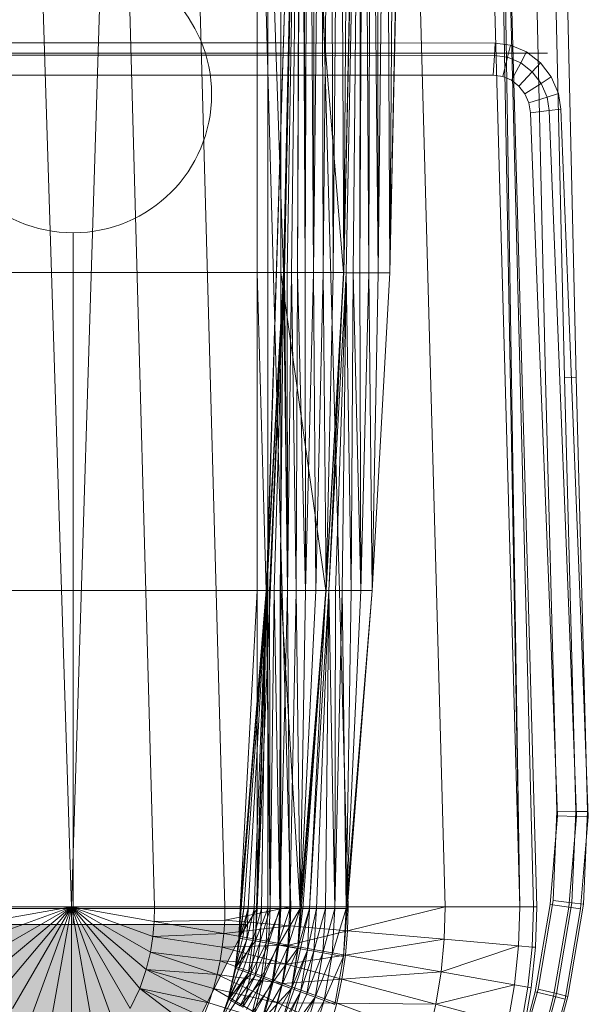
# Model space of a CAD drawing. Header units: metres. Extents: x 391.1 to 430.4, y 12.7 to 28.9.
# Tile 91 of 153: x 404.762 to 404.967, y 27.515 to 27.87. Entities that reach past the tile are written whole.
import ezdxf

# ---------------------------------------------------------------- set-up
doc = ezdxf.new("R2010")
doc.units = ezdxf.units.M
doc.layers.add('A-DETL-____-MBND', color=7, linetype='Continuous', lineweight=18)
doc.layers.add('A-GENM-____-OTLN', color=7, linetype='Continuous', lineweight=18)

# ---------------------------------------------------------------- blocks, each defined once
blk = doc.blocks.new('Family - Inodor PB-155417-01_FON_P0')
at = {"layer": 'A-DETL-____-MBND', "color": 253, "true_color": 0xaaaaaa}
for p, q in [((0.18701, 0.7262), (0.20299, 0.21652)), ((0.21897, 0.7262), (0.20299, 0.21652)), ((0.21897, 0.7262), (0.23305, 0.21652)), ((0.24439, 0.7262), (0.25847, 0.21652)), ((0.26816, 0.7262), (0.28224, 0.21652)), ((0.28568, 0.7262), (0.26951, 0.2042)), ((0.28891, 0.7262), (0.30299, 0.21652)), ((0.30749, 0.7262), (0.30135, 0.44571)), ((0.32408, 0.7262), (0.31794, 0.44566)), ((0.32395, 0.7262), (0.33803, 0.21652)), ((0.35083, 0.7262), (0.36491, 0.21652)), ((0.35578, 0.7262), (0.36491, 0.21652)), ((0.35697, 0.7262), (0.36491, 0.21652)), ((0.35697, 0.7262), (0.36986, 0.21652)), ((0.35697, 0.7262), (0.37104, 0.21652)), ((0.3742, 0.40749), (0.36709, 0.72691)), ((0.3742, 0.40749), (0.36709, 0.72691)), ((0.38104, 0.40776), (0.37392, 0.72725)), ((0.38104, 0.40776), (0.37392, 0.72725)), ((0.38526, 0.40793), (0.37814, 0.72747)), ((0.38526, 0.40793), (0.37814, 0.72747)), ((0.26951, 0.2042), (0.28565, 0.7256)), ((0.26951, 0.2042), (0.28565, 0.7256)), ((0.27003, 0.72561), (0.27003, 0.44571)), ((0.27003, 0.72561), (0.27965, 0.44571)), ((0.27003, 0.72561), (0.27003, 0.44571)), ((0.27003, 0.72561), (0.27965, 0.44571)), ((0.27003, 0.72561), (0.27003, 0.44571)), ((0.27003, 0.72561), (0.27003, 0.44571)), ((0.27003, 0.21593), (0.28565, 0.7256)), ((0.27003, 0.21593), (0.28565, 0.7256)), ((0.27392, 0.72561), (0.27392, 0.44571)), ((0.27392, 0.72561), (0.27392, 0.44571)), ((0.27859, 0.72561), (0.27859, 0.44571)), ((0.27859, 0.72561), (0.30126, 0.44572)), ((0.27859, 0.72561), (0.27859, 0.44571)), ((0.27859, 0.72561), (0.30126, 0.44572)), ((0.28565, 0.7256), (0.27965, 0.44571)), ((0.27965, 0.44571), (0.28565, 0.7256)), ((0.28565, 0.7256), (0.27965, 0.44571)), ((0.27965, 0.44571), (0.28565, 0.7256)), ((0.28565, 0.7256), (0.27996, 0.44571)), ((0.27996, 0.44571), (0.28565, 0.7256)), ((0.28565, 0.7256), (0.28094, 0.44571)), ((0.28094, 0.44571), (0.28565, 0.7256)), ((0.28565, 0.7256), (0.28254, 0.44571)), ((0.28254, 0.44571), (0.28565, 0.7256)), ((0.28565, 0.7256), (0.28471, 0.44571)), ((0.28471, 0.44571), (0.28565, 0.7256)), ((0.28471, 0.44571), (0.28596, 0.7256)), ((0.28471, 0.44571), (0.28596, 0.7256)), ((0.28596, 0.7256), (0.28739, 0.44571)), ((0.28596, 0.7256), (0.28739, 0.44571)), ((0.28694, 0.7256), (0.28739, 0.44571)), ((0.28694, 0.7256), (0.28739, 0.44571)), ((0.28854, 0.7256), (0.28739, 0.44571)), ((0.28739, 0.44571), (0.28854, 0.7256)), ((0.28854, 0.7256), (0.29049, 0.44571)), ((0.28854, 0.7256), (0.29049, 0.44571)), ((0.29071, 0.7256), (0.29049, 0.44571)), ((0.29049, 0.44571), (0.29071, 0.7256)), ((0.29049, 0.44571), (0.29339, 0.7256)), ((0.29049, 0.44571), (0.29339, 0.7256)), ((0.29339, 0.7256), (0.29392, 0.44571)), ((0.29339, 0.7256), (0.29392, 0.44571)), ((0.29649, 0.7256), (0.29392, 0.44571)), ((0.29392, 0.44571), (0.29649, 0.7256)), ((0.29649, 0.7256), (0.29758, 0.44571)), ((0.29649, 0.7256), (0.29758, 0.44571)), ((0.29992, 0.7256), (0.29758, 0.44571)), ((0.29758, 0.44571), (0.29992, 0.7256)), ((0.29992, 0.7256), (0.30135, 0.44571)), ((0.29992, 0.7256), (0.30135, 0.44571)), ((0.3076, 0.72555), (0.30126, 0.44572)), ((0.30126, 0.44572), (0.3076, 0.72555)), ((0.30358, 0.7256), (0.30135, 0.44571)), ((0.30135, 0.44571), (0.30358, 0.7256)), ((0.30135, 0.44571), (0.30735, 0.7256)), ((0.30135, 0.44571), (0.30735, 0.7256)), ((0.3076, 0.72555), (0.30226, 0.44566)), ((0.30226, 0.44566), (0.3076, 0.72555)), ((0.3076, 0.72555), (0.30471, 0.44566)), ((0.30471, 0.44566), (0.3076, 0.72555)), ((0.3076, 0.72555), (0.30715, 0.44566)), ((0.30715, 0.44566), (0.3076, 0.72555)), ((0.30715, 0.44566), (0.3086, 0.72555)), ((0.30715, 0.44566), (0.3086, 0.72555)), ((0.3086, 0.72555), (0.31043, 0.44566)), ((0.3086, 0.72555), (0.31043, 0.44566)), ((0.31105, 0.72555), (0.31043, 0.44566)), ((0.31043, 0.44566), (0.31105, 0.72555)), ((0.31105, 0.72555), (0.31384, 0.44566)), ((0.31105, 0.72555), (0.31384, 0.44566)), ((0.31349, 0.72555), (0.31384, 0.44566)), ((0.31349, 0.72555), (0.31384, 0.44566)), ((0.31677, 0.72555), (0.31384, 0.44566)), ((0.31384, 0.44566), (0.31677, 0.72555)), ((0.31677, 0.72555), (0.31794, 0.44566)), ((0.31677, 0.72555), (0.31794, 0.44566)), ((0.32019, 0.72555), (0.31794, 0.44566)), ((0.31794, 0.44566), (0.32019, 0.72555)), ((0.31794, 0.44566), (0.32395, 0.72555)), ((0.31794, 0.44566), (0.32395, 0.72555)), ((0.12668, 0.52871), (0.27914, 0.52871)), ((0.12668, 0.52871), (0.27914, 0.52871)), ((0.27914, 0.52871), (0.35608, 0.52867)), ((0.27914, 0.52871), (0.35608, 0.52867)), ((0.35608, 0.52867), (0.3558, 0.52422)), ((0.3558, 0.52422), (0.35608, 0.52867)), ((0.35608, 0.52867), (0.36156, 0.52793)), ((0.35608, 0.52867), (0.36156, 0.52793)), ((0.36156, 0.52793), (0.36048, 0.52359)), ((0.36048, 0.52359), (0.36156, 0.52793)), ((0.36156, 0.52793), (0.36735, 0.52548)), ((0.36156, 0.52793), (0.36735, 0.52548)), ((0.12668, 0.52427), (0.27914, 0.52427)), ((0.12668, 0.52427), (0.27914, 0.52427)), ((0.27914, 0.52427), (0.3558, 0.52422)), ((0.27914, 0.52427), (0.3558, 0.52422)), ((0.3558, 0.52422), (0.35537, 0.51703)), ((0.35537, 0.51703), (0.3558, 0.52422)), ((0.3558, 0.52422), (0.36048, 0.52359)), ((0.3558, 0.52422), (0.36048, 0.52359)), ((0.36048, 0.52359), (0.35875, 0.51657)), ((0.35875, 0.51657), (0.36048, 0.52359)), ((0.36048, 0.52359), (0.36527, 0.52156)), ((0.36048, 0.52359), (0.36527, 0.52156)), ((0.36735, 0.52548), (0.36527, 0.52156)), ((0.36527, 0.52156), (0.36735, 0.52548)), ((0.36735, 0.52548), (0.37237, 0.52157)), ((0.36735, 0.52548), (0.37237, 0.52157)), ((0.36527, 0.52156), (0.36191, 0.51523)), ((0.36191, 0.51523), (0.36527, 0.52156)), ((0.36527, 0.52156), (0.36942, 0.51833)), ((0.36527, 0.52156), (0.36942, 0.51833)), ((0.37237, 0.52157), (0.36942, 0.51833)), ((0.36942, 0.51833), (0.37237, 0.52157)), ((0.37237, 0.52157), (0.37629, 0.51645)), ((0.37237, 0.52157), (0.37629, 0.51645)), ((0.27914, 0.51707), (0.12668, 0.51707)), ((0.12668, 0.51707), (0.27914, 0.51707)), ((0.27914, 0.51707), (0.12668, 0.51707)), ((0.27914, 0.51707), (0.12668, 0.51707)), ((0.35537, 0.51703), (0.27914, 0.51707)), ((0.27914, 0.51707), (0.35537, 0.51703)), ((0.35537, 0.51703), (0.27914, 0.51707)), ((0.35537, 0.51703), (0.27914, 0.51707)), ((0.35875, 0.51657), (0.35537, 0.51703)), ((0.35537, 0.51703), (0.35875, 0.51657)), ((0.35875, 0.51657), (0.35537, 0.51703)), ((0.35875, 0.51657), (0.35537, 0.51703)), ((0.36191, 0.51523), (0.35875, 0.51657)), ((0.35875, 0.51657), (0.36191, 0.51523)), ((0.36191, 0.51523), (0.35875, 0.51657)), ((0.36191, 0.51523), (0.35875, 0.51657)), ((0.36942, 0.51833), (0.36464, 0.5131)), ((0.36464, 0.5131), (0.36942, 0.51833)), ((0.36942, 0.51833), (0.37266, 0.5141)), ((0.36942, 0.51833), (0.37266, 0.5141)), ((0.37629, 0.51645), (0.37266, 0.5141)), ((0.37266, 0.5141), (0.37629, 0.51645)), ((0.37629, 0.51645), (0.37885, 0.51046)), ((0.37629, 0.51645), (0.37885, 0.51046)), ((0.36464, 0.5131), (0.36191, 0.51523)), ((0.36191, 0.51523), (0.36464, 0.5131)), ((0.36464, 0.5131), (0.36191, 0.51523)), ((0.36464, 0.5131), (0.36191, 0.51523)), ((0.36678, 0.51031), (0.36464, 0.5131)), ((0.36464, 0.5131), (0.36678, 0.51031)), ((0.36678, 0.51031), (0.36464, 0.5131)), ((0.36678, 0.51031), (0.36464, 0.5131)), ((0.37266, 0.5141), (0.36678, 0.51031)), ((0.36678, 0.51031), (0.37266, 0.5141)), ((0.37266, 0.5141), (0.37478, 0.50915)), ((0.37266, 0.5141), (0.37478, 0.50915)), ((0.36818, 0.50704), (0.36678, 0.51031)), ((0.36678, 0.51031), (0.36818, 0.50704)), ((0.36818, 0.50704), (0.36678, 0.51031)), ((0.36818, 0.50704), (0.36678, 0.51031)), ((0.37478, 0.50915), (0.36818, 0.50704)), ((0.36818, 0.50704), (0.37478, 0.50915)), ((0.37885, 0.51046), (0.37478, 0.50915)), ((0.37478, 0.50915), (0.37885, 0.51046)), ((0.37478, 0.50915), (0.37557, 0.50425)), ((0.37478, 0.50915), (0.37557, 0.50425)), ((0.37885, 0.51046), (0.37978, 0.50472)), ((0.37885, 0.51046), (0.37978, 0.50472)), ((0.36875, 0.5035), (0.36818, 0.50704)), ((0.36818, 0.50704), (0.36875, 0.5035)), ((0.36875, 0.5035), (0.36818, 0.50704)), ((0.36875, 0.5035), (0.36818, 0.50704)), ((0.37557, 0.50425), (0.36875, 0.5035)), ((0.36875, 0.5035), (0.37557, 0.50425)), ((0.37121, 0.44025), (0.36875, 0.5035)), ((0.36875, 0.5035), (0.37121, 0.44025)), ((0.37121, 0.44025), (0.36875, 0.5035)), ((0.37121, 0.44025), (0.36875, 0.5035)), ((0.37978, 0.50472), (0.37557, 0.50425)), ((0.37557, 0.50425), (0.37978, 0.50472)), ((0.37557, 0.50425), (0.37805, 0.44054)), ((0.37557, 0.50425), (0.37805, 0.44054)), ((0.37978, 0.50472), (0.38227, 0.44073)), ((0.37978, 0.50472), (0.38227, 0.44073)), ((0.13594, 0.44571), (0.27003, 0.44571)), ((0.13594, 0.44571), (0.27003, 0.44571)), ((0.13594, 0.44571), (0.27003, 0.44571)), ((0.13594, 0.44571), (0.27003, 0.44571)), ((0.27003, 0.44571), (0.27003, 0.33082)), ((0.27965, 0.44571), (0.27003, 0.44571)), ((0.27003, 0.44571), (0.2733, 0.33082)), ((0.27003, 0.44571), (0.27003, 0.33082)), ((0.27003, 0.44571), (0.27965, 0.44571)), ((0.27003, 0.44571), (0.2733, 0.33082)), ((0.27003, 0.21593), (0.27965, 0.44571)), ((0.27003, 0.21593), (0.27965, 0.44571)), ((0.27003, 0.44571), (0.27003, 0.33082)), ((0.27003, 0.44571), (0.27392, 0.44571)), ((0.27003, 0.44571), (0.27392, 0.44571)), ((0.27003, 0.44571), (0.27003, 0.33082)), ((0.27965, 0.44571), (0.2733, 0.33082)), ((0.2733, 0.33082), (0.27965, 0.44571)), ((0.27965, 0.44571), (0.2733, 0.33082)), ((0.2733, 0.33082), (0.27965, 0.44571)), ((0.27965, 0.44571), (0.27362, 0.33082)), ((0.27362, 0.33082), (0.27965, 0.44571)), ((0.27392, 0.44571), (0.27392, 0.33082)), ((0.27392, 0.44571), (0.27859, 0.44571)), ((0.27392, 0.44571), (0.27859, 0.44571)), ((0.27392, 0.44571), (0.27392, 0.33082)), ((0.27965, 0.44571), (0.2746, 0.33082)), ((0.2746, 0.33082), (0.27965, 0.44571)), ((0.27965, 0.44571), (0.2762, 0.33082)), ((0.2762, 0.33082), (0.27965, 0.44571)), ((0.27965, 0.44571), (0.27837, 0.33082)), ((0.27837, 0.33082), (0.27965, 0.44571)), ((0.30126, 0.44572), (0.27859, 0.44571)), ((0.27859, 0.44571), (0.30126, 0.44572)), ((0.27859, 0.44571), (0.27859, 0.33082)), ((0.27859, 0.44571), (0.29491, 0.33082)), ((0.27859, 0.44571), (0.27859, 0.33082)), ((0.27859, 0.44571), (0.29491, 0.33082)), ((0.27965, 0.44571), (0.28105, 0.33082)), ((0.27965, 0.44571), (0.27996, 0.44571)), ((0.27965, 0.44571), (0.28105, 0.33082)), ((0.27965, 0.44571), (0.27996, 0.44571)), ((0.27996, 0.44571), (0.28105, 0.33082)), ((0.27996, 0.44571), (0.28094, 0.44571)), ((0.27996, 0.44571), (0.28105, 0.33082)), ((0.27996, 0.44571), (0.28094, 0.44571)), ((0.28094, 0.44571), (0.28105, 0.33082)), ((0.28094, 0.44571), (0.28254, 0.44571)), ((0.28094, 0.44571), (0.28105, 0.33082)), ((0.28094, 0.44571), (0.28254, 0.44571)), ((0.28254, 0.44571), (0.28105, 0.33082)), ((0.28105, 0.33082), (0.28254, 0.44571)), ((0.28254, 0.44571), (0.28415, 0.33082)), ((0.28254, 0.44571), (0.28471, 0.44571)), ((0.28254, 0.44571), (0.28415, 0.33082)), ((0.28254, 0.44571), (0.28471, 0.44571)), ((0.28471, 0.44571), (0.28415, 0.33082)), ((0.28415, 0.33082), (0.28471, 0.44571)), ((0.28471, 0.44571), (0.28758, 0.33082)), ((0.28471, 0.44571), (0.28739, 0.44571)), ((0.28471, 0.44571), (0.28739, 0.44571)), ((0.28471, 0.44571), (0.28758, 0.33082)), ((0.28739, 0.44571), (0.28758, 0.33082)), ((0.28739, 0.44571), (0.29049, 0.44571)), ((0.28739, 0.44571), (0.28758, 0.33082)), ((0.28739, 0.44571), (0.29049, 0.44571)), ((0.29049, 0.44571), (0.28758, 0.33082)), ((0.28758, 0.33082), (0.29049, 0.44571)), ((0.29049, 0.44571), (0.29124, 0.33082)), ((0.29049, 0.44571), (0.29392, 0.44571)), ((0.29049, 0.44571), (0.29124, 0.33082)), ((0.29049, 0.44571), (0.29392, 0.44571)), ((0.29392, 0.44571), (0.29124, 0.33082)), ((0.29124, 0.33082), (0.29392, 0.44571)), ((0.29392, 0.44571), (0.29501, 0.33082)), ((0.29392, 0.44571), (0.29758, 0.44571)), ((0.29392, 0.44571), (0.29501, 0.33082)), ((0.29392, 0.44571), (0.29758, 0.44571)), ((0.30126, 0.44572), (0.29491, 0.33082)), ((0.29491, 0.33082), (0.30126, 0.44572)), ((0.29758, 0.44571), (0.29501, 0.33082)), ((0.29501, 0.33082), (0.29758, 0.44571)), ((0.29501, 0.33082), (0.30135, 0.44571)), ((0.30126, 0.44572), (0.29591, 0.33077)), ((0.29591, 0.33077), (0.30126, 0.44572)), ((0.29591, 0.33077), (0.30226, 0.44566)), ((0.29591, 0.33077), (0.30226, 0.44566)), ((0.29758, 0.44571), (0.30135, 0.44571)), ((0.29758, 0.44571), (0.30135, 0.44571)), ((0.30226, 0.44566), (0.29837, 0.33077)), ((0.29837, 0.33077), (0.30226, 0.44566)), ((0.30226, 0.44566), (0.3008, 0.33077)), ((0.3008, 0.33077), (0.30226, 0.44566)), ((0.30126, 0.44572), (0.30226, 0.44566)), ((0.30126, 0.44572), (0.30226, 0.44566)), ((0.30226, 0.44566), (0.30408, 0.33077)), ((0.30226, 0.44566), (0.30471, 0.44566)), ((0.30226, 0.44566), (0.30408, 0.33077)), ((0.30226, 0.44566), (0.30471, 0.44566)), ((0.30471, 0.44566), (0.30408, 0.33077)), ((0.30408, 0.33077), (0.30471, 0.44566)), ((0.30471, 0.44566), (0.3075, 0.33077)), ((0.30471, 0.44566), (0.30715, 0.44566)), ((0.30471, 0.44566), (0.3075, 0.33077)), ((0.30471, 0.44566), (0.30715, 0.44566)), ((0.30715, 0.44566), (0.3075, 0.33077)), ((0.30715, 0.44566), (0.31043, 0.44566)), ((0.30715, 0.44566), (0.3075, 0.33077)), ((0.30715, 0.44566), (0.31043, 0.44566)), ((0.31043, 0.44566), (0.3075, 0.33077)), ((0.3075, 0.33077), (0.31043, 0.44566)), ((0.31043, 0.44566), (0.3116, 0.33076)), ((0.31043, 0.44566), (0.31384, 0.44566)), ((0.31043, 0.44566), (0.31384, 0.44566)), ((0.31043, 0.44566), (0.3116, 0.33076)), ((0.31384, 0.44566), (0.3116, 0.33076)), ((0.3116, 0.33076), (0.31384, 0.44566)), ((0.3116, 0.33076), (0.31794, 0.44566)), ((0.31384, 0.44566), (0.31794, 0.44566)), ((0.31384, 0.44566), (0.31794, 0.44566)), ((0.37612, 0.31375), (0.37121, 0.44025)), ((0.37121, 0.44025), (0.37612, 0.31375)), ((0.37612, 0.31375), (0.37121, 0.44025)), ((0.37612, 0.31375), (0.37121, 0.44025)), ((0.37805, 0.44054), (0.38296, 0.31404)), ((0.37805, 0.44054), (0.38296, 0.31404)), ((0.38227, 0.44073), (0.38718, 0.31422)), ((0.38227, 0.44073), (0.38718, 0.31422)), ((0.37833, 0.25103), (0.3742, 0.40749)), ((0.37833, 0.25103), (0.3742, 0.40749)), ((0.38526, 0.40793), (0.38104, 0.40776)), ((0.38104, 0.40776), (0.38526, 0.40793)), ((0.38517, 0.25097), (0.38104, 0.40776)), ((0.38517, 0.25097), (0.38104, 0.40776)), ((0.3894, 0.25093), (0.38526, 0.40793)), ((0.3894, 0.25093), (0.38526, 0.40793)), ((0.13594, 0.33082), (0.27003, 0.33082)), ((0.13594, 0.33082), (0.27003, 0.33082)), ((0.13594, 0.33082), (0.27003, 0.33082)), ((0.13594, 0.33082), (0.27003, 0.33082)), ((0.26396, 0.21587), (0.27003, 0.33082)), ((0.2733, 0.33082), (0.26396, 0.21587)), ((0.26396, 0.21587), (0.27003, 0.33082)), ((0.26396, 0.21587), (0.27003, 0.33082)), ((0.26396, 0.21587), (0.27003, 0.33082)), ((0.2733, 0.33082), (0.26396, 0.21587)), ((0.26396, 0.21587), (0.2733, 0.33082)), ((0.2733, 0.33082), (0.26428, 0.21587)), ((0.26428, 0.21587), (0.2733, 0.33082)), ((0.2733, 0.33082), (0.26526, 0.21587)), ((0.26526, 0.21587), (0.2733, 0.33082)), ((0.2733, 0.33082), (0.26686, 0.21587)), ((0.26686, 0.21587), (0.2733, 0.33082)), ((0.2733, 0.33082), (0.26903, 0.21587)), ((0.26903, 0.21587), (0.2733, 0.33082)), ((0.27003, 0.33082), (0.27003, 0.21593)), ((0.27003, 0.33082), (0.2733, 0.33082)), ((0.27003, 0.33082), (0.27003, 0.21593)), ((0.2733, 0.33082), (0.27003, 0.21593)), ((0.27003, 0.33082), (0.27003, 0.21593)), ((0.27003, 0.21593), (0.2733, 0.33082)), ((0.27003, 0.21593), (0.27003, 0.33082)), ((0.27003, 0.33082), (0.27392, 0.33082)), ((0.27003, 0.33082), (0.27392, 0.33082)), ((0.27003, 0.33082), (0.27003, 0.21593)), ((0.2733, 0.33082), (0.2717, 0.21587)), ((0.2717, 0.21587), (0.2733, 0.33082)), ((0.2733, 0.33082), (0.27481, 0.21587)), ((0.2733, 0.33082), (0.27362, 0.33082)), ((0.2733, 0.33082), (0.27481, 0.21587)), ((0.2733, 0.33082), (0.27362, 0.33082)), ((0.27362, 0.33082), (0.27481, 0.21587)), ((0.27362, 0.33082), (0.2746, 0.33082)), ((0.27362, 0.33082), (0.27481, 0.21587)), ((0.27362, 0.33082), (0.2746, 0.33082)), ((0.27392, 0.33082), (0.27392, 0.21593)), ((0.27392, 0.33082), (0.27859, 0.33082)), ((0.27392, 0.33082), (0.27859, 0.33082)), ((0.27392, 0.33082), (0.27392, 0.21593)), ((0.2746, 0.33082), (0.27481, 0.21587)), ((0.2746, 0.33082), (0.2762, 0.33082)), ((0.2746, 0.33082), (0.27481, 0.21587)), ((0.2746, 0.33082), (0.2762, 0.33082)), ((0.2762, 0.33082), (0.27481, 0.21587)), ((0.27481, 0.21587), (0.2762, 0.33082)), ((0.2762, 0.33082), (0.27824, 0.21587)), ((0.2762, 0.33082), (0.27837, 0.33082)), ((0.2762, 0.33082), (0.27824, 0.21587)), ((0.2762, 0.33082), (0.27837, 0.33082)), ((0.27837, 0.33082), (0.27824, 0.21587)), ((0.27824, 0.21587), (0.27837, 0.33082)), ((0.27824, 0.21587), (0.28105, 0.33082)), ((0.27824, 0.21587), (0.28105, 0.33082)), ((0.27837, 0.33082), (0.28105, 0.33082)), ((0.27837, 0.33082), (0.28105, 0.33082)), ((0.27859, 0.33082), (0.27859, 0.21593)), ((0.29491, 0.33082), (0.27859, 0.33082)), ((0.27859, 0.33082), (0.28557, 0.21593)), ((0.27859, 0.33082), (0.27859, 0.21593)), ((0.27859, 0.33082), (0.29491, 0.33082)), ((0.27859, 0.33082), (0.28557, 0.21593)), ((0.28105, 0.33082), (0.28189, 0.21587)), ((0.28105, 0.33082), (0.28415, 0.33082)), ((0.28105, 0.33082), (0.28189, 0.21587)), ((0.28105, 0.33082), (0.28415, 0.33082)), ((0.28415, 0.33082), (0.28189, 0.21587)), ((0.28189, 0.21587), (0.28415, 0.33082)), ((0.28415, 0.33082), (0.28567, 0.21587)), ((0.28415, 0.33082), (0.28758, 0.33082)), ((0.28415, 0.33082), (0.28758, 0.33082)), ((0.28415, 0.33082), (0.28567, 0.21587)), ((0.2849, 0.20142), (0.29501, 0.33082)), ((0.29491, 0.33082), (0.28557, 0.21593)), ((0.28557, 0.21593), (0.29491, 0.33082)), ((0.28758, 0.33082), (0.28567, 0.21587)), ((0.28567, 0.21587), (0.29501, 0.33082)), ((0.28567, 0.21587), (0.28758, 0.33082)), ((0.28567, 0.21587), (0.29124, 0.33082)), ((0.28567, 0.21587), (0.29124, 0.33082)), ((0.28567, 0.21587), (0.29501, 0.33082)), ((0.29491, 0.33082), (0.28657, 0.21587)), ((0.28657, 0.21587), (0.29491, 0.33082)), ((0.28758, 0.33082), (0.29124, 0.33082)), ((0.28758, 0.33082), (0.29124, 0.33082)), ((0.29491, 0.33082), (0.28902, 0.21587)), ((0.28902, 0.21587), (0.29491, 0.33082)), ((0.28902, 0.21587), (0.29591, 0.33077)), ((0.28902, 0.21587), (0.29591, 0.33077)), ((0.29124, 0.33082), (0.29501, 0.33082)), ((0.29124, 0.33082), (0.29501, 0.33082)), ((0.29591, 0.33077), (0.29146, 0.21587)), ((0.29146, 0.21587), (0.29591, 0.33077)), ((0.29591, 0.33077), (0.29474, 0.21587)), ((0.29474, 0.21587), (0.29591, 0.33077)), ((0.29491, 0.33082), (0.29591, 0.33077)), ((0.29491, 0.33082), (0.29591, 0.33077)), ((0.29591, 0.33077), (0.29816, 0.21587)), ((0.29591, 0.33077), (0.29837, 0.33077)), ((0.29591, 0.33077), (0.29816, 0.21587)), ((0.29591, 0.33077), (0.29837, 0.33077)), ((0.29837, 0.33077), (0.29816, 0.21587)), ((0.29816, 0.21587), (0.29837, 0.33077)), ((0.29816, 0.21587), (0.3008, 0.33077)), ((0.29816, 0.21587), (0.3008, 0.33077)), ((0.29837, 0.33077), (0.3008, 0.33077)), ((0.29837, 0.33077), (0.3008, 0.33077)), ((0.3008, 0.33077), (0.30225, 0.21587)), ((0.3008, 0.33077), (0.30408, 0.33077)), ((0.3008, 0.33077), (0.30225, 0.21587)), ((0.3008, 0.33077), (0.30408, 0.33077)), ((0.30124, 0.19854), (0.3116, 0.33076)), ((0.30408, 0.33077), (0.30225, 0.21587)), ((0.30225, 0.21587), (0.30408, 0.33077)), ((0.30225, 0.21587), (0.3075, 0.33077)), ((0.30225, 0.21587), (0.3075, 0.33077)), ((0.30225, 0.21587), (0.3116, 0.33076)), ((0.30225, 0.21587), (0.3116, 0.33076)), ((0.30408, 0.33077), (0.3075, 0.33077)), ((0.30408, 0.33077), (0.3075, 0.33077)), ((0.3075, 0.33077), (0.3116, 0.33076)), ((0.3075, 0.33077), (0.3116, 0.33076)), ((0.37858, 0.24933), (0.37612, 0.31375)), ((0.37612, 0.31375), (0.37858, 0.24933)), ((0.37858, 0.24933), (0.37612, 0.31375)), ((0.37858, 0.24933), (0.37612, 0.31375)), ((0.38296, 0.31404), (0.38543, 0.24916)), ((0.38296, 0.31404), (0.38543, 0.24916)), ((0.38718, 0.31422), (0.38966, 0.24905)), ((0.38718, 0.31422), (0.38966, 0.24905)), ((0.3759, 0.21736), (0.37858, 0.24933)), ((0.37858, 0.24933), (0.3759, 0.21736)), ((0.3759, 0.21736), (0.37858, 0.24933)), ((0.3759, 0.21736), (0.37858, 0.24933)), ((0.37692, 0.21873), (0.37833, 0.25103)), ((0.37692, 0.21873), (0.37833, 0.25103)), ((0.38517, 0.25097), (0.37833, 0.25103)), ((0.37833, 0.25103), (0.38517, 0.25097)), ((0.38543, 0.24916), (0.37858, 0.24933)), ((0.37858, 0.24933), (0.38543, 0.24916)), ((0.38543, 0.24916), (0.38269, 0.2164)), ((0.38543, 0.24916), (0.38269, 0.2164)), ((0.38373, 0.21793), (0.38517, 0.25097)), ((0.38373, 0.21793), (0.38517, 0.25097)), ((0.3894, 0.25093), (0.38517, 0.25097)), ((0.38517, 0.25097), (0.3894, 0.25093)), ((0.38966, 0.24905), (0.38543, 0.24916)), ((0.38543, 0.24916), (0.38966, 0.24905)), ((0.38794, 0.21744), (0.3894, 0.25093)), ((0.38794, 0.21744), (0.3894, 0.25093)), ((0.38966, 0.24905), (0.38688, 0.2158)), ((0.38966, 0.24905), (0.38688, 0.2158)), ((0.37046, 0.18578), (0.3759, 0.21736)), ((0.3759, 0.21736), (0.37046, 0.18578)), ((0.37046, 0.18578), (0.3759, 0.21736)), ((0.37046, 0.18578), (0.3759, 0.21736)), ((0.37152, 0.18674), (0.37692, 0.21873)), ((0.37152, 0.18674), (0.37692, 0.21873)), ((0.38269, 0.2164), (0.3759, 0.21736)), ((0.3759, 0.21736), (0.38269, 0.2164)), ((0.38373, 0.21793), (0.37692, 0.21873)), ((0.37692, 0.21873), (0.38373, 0.21793)), ((0.3782, 0.18512), (0.38373, 0.21793)), ((0.3782, 0.18512), (0.38373, 0.21793)), ((0.38232, 0.18411), (0.38794, 0.21744)), ((0.38232, 0.18411), (0.38794, 0.21744)), ((0.38794, 0.21744), (0.38373, 0.21793)), ((0.38373, 0.21793), (0.38794, 0.21744)), ((0.27003, 0.21593), (0.13594, 0.21593)), ((0.13594, 0.21593), (0.27003, 0.21593)), ((0.142, 0.21587), (0.26396, 0.21587)), ((0.142, 0.21587), (0.26396, 0.21587)), ((0.17293, 0.21652), (0.20299, 0.21652)), ((0.20299, 0.21652), (0.17309, 0.21124)), ((0.20299, 0.21652), (0.17357, 0.20581)), ((0.20299, 0.21652), (0.17447, 0.20005)), ((0.20299, 0.21652), (0.17593, 0.19381)), ((0.20299, 0.21652), (0.17822, 0.18699)), ((0.20299, 0.21652), (0.18172, 0.17968)), ((0.20299, 0.21652), (0.18695, 0.17244)), ((0.20299, 0.21652), (0.1942, 0.16667)), ((0.20299, 0.21652), (0.20299, 0.16439)), ((0.20299, 0.21652), (0.21178, 0.16667)), ((0.20299, 0.21652), (0.21904, 0.17244)), ((0.23305, 0.21652), (0.20299, 0.21652)), ((0.20299, 0.21652), (0.22426, 0.17968)), ((0.20299, 0.21652), (0.22776, 0.18699)), ((0.20299, 0.21652), (0.23005, 0.19381)), ((0.20299, 0.21652), (0.23151, 0.20005)), ((0.20299, 0.21652), (0.23241, 0.20581)), ((0.20299, 0.21652), (0.2329, 0.21124)), ((0.23305, 0.21652), (0.2329, 0.21124)), ((0.25847, 0.21652), (0.23305, 0.21652)), ((0.25847, 0.21652), (0.25836, 0.21167)), ((0.28224, 0.21652), (0.25836, 0.21167)), ((0.25847, 0.21652), (0.28224, 0.21652)), ((0.26352, 0.20519), (0.27003, 0.21593)), ((0.26352, 0.20519), (0.27003, 0.21593)), ((0.26352, 0.20519), (0.26396, 0.21587)), ((0.26352, 0.20519), (0.26396, 0.21587)), ((0.26396, 0.21587), (0.26352, 0.20519)), ((0.26352, 0.20519), (0.26526, 0.21587)), ((0.26352, 0.20519), (0.26396, 0.21587)), ((0.26352, 0.20519), (0.26428, 0.21587)), ((0.26352, 0.20519), (0.26428, 0.21587)), ((0.26352, 0.20519), (0.26526, 0.21587)), ((0.26526, 0.21587), (0.26383, 0.20514)), ((0.26383, 0.20514), (0.26686, 0.21587)), ((0.26383, 0.20514), (0.26526, 0.21587)), ((0.26383, 0.20514), (0.26686, 0.21587)), ((0.27003, 0.21593), (0.26396, 0.21587)), ((0.26396, 0.21587), (0.27003, 0.21593)), ((0.26396, 0.21587), (0.27003, 0.21593)), ((0.26396, 0.21587), (0.26428, 0.21587)), ((0.26396, 0.21587), (0.26428, 0.21587)), ((0.26428, 0.21587), (0.26526, 0.21587)), ((0.26428, 0.21587), (0.26526, 0.21587)), ((0.26686, 0.21587), (0.2648, 0.20497)), ((0.2648, 0.20497), (0.26686, 0.21587)), ((0.26526, 0.21587), (0.26686, 0.21587)), ((0.26526, 0.21587), (0.26686, 0.21587)), ((0.26686, 0.21587), (0.26637, 0.20469)), ((0.26637, 0.20469), (0.26686, 0.21587)), ((0.26637, 0.20469), (0.26903, 0.21587)), ((0.26637, 0.20469), (0.26903, 0.21587)), ((0.26686, 0.21587), (0.26903, 0.21587)), ((0.26686, 0.21587), (0.26903, 0.21587)), ((0.26903, 0.21587), (0.26851, 0.20431)), ((0.26851, 0.20431), (0.26903, 0.21587)), ((0.26851, 0.20431), (0.2717, 0.21587)), ((0.26851, 0.20431), (0.2717, 0.21587)), ((0.26903, 0.21587), (0.2717, 0.21587)), ((0.26903, 0.21587), (0.2717, 0.21587)), ((0.27003, 0.21593), (0.26951, 0.2042)), ((0.26951, 0.2042), (0.27003, 0.21593)), ((0.27003, 0.21593), (0.26951, 0.2042)), ((0.26951, 0.2042), (0.27003, 0.21593)), ((0.26951, 0.2042), (0.27392, 0.21593)), ((0.26951, 0.2042), (0.27392, 0.21593)), ((0.27003, 0.21593), (0.27392, 0.21593)), ((0.27003, 0.21593), (0.27392, 0.21593)), ((0.2717, 0.21587), (0.27115, 0.20385)), ((0.27115, 0.20385), (0.2717, 0.21587)), ((0.27115, 0.20385), (0.27481, 0.21587)), ((0.27115, 0.20385), (0.27481, 0.21587)), ((0.2717, 0.21587), (0.27481, 0.21587)), ((0.2717, 0.21587), (0.27481, 0.21587)), ((0.27392, 0.21593), (0.27334, 0.20352)), ((0.27334, 0.20352), (0.27392, 0.21593)), ((0.27334, 0.20352), (0.27859, 0.21593)), ((0.27334, 0.20352), (0.27859, 0.21593)), ((0.27392, 0.21593), (0.27859, 0.21593)), ((0.27392, 0.21593), (0.27859, 0.21593)), ((0.27481, 0.21587), (0.2742, 0.20331)), ((0.2742, 0.20331), (0.27481, 0.21587)), ((0.2742, 0.20331), (0.27824, 0.21587)), ((0.2742, 0.20331), (0.27824, 0.21587)), ((0.27481, 0.21587), (0.27824, 0.21587)), ((0.27481, 0.21587), (0.27824, 0.21587)), ((0.27824, 0.21587), (0.27758, 0.20272)), ((0.27758, 0.20272), (0.27824, 0.21587)), ((0.27758, 0.20272), (0.28189, 0.21587)), ((0.27758, 0.20272), (0.28189, 0.21587)), ((0.27859, 0.21593), (0.27794, 0.20271)), ((0.27794, 0.20271), (0.27859, 0.21593)), ((0.27794, 0.20271), (0.28557, 0.21593)), ((0.27794, 0.20271), (0.28557, 0.21593)), ((0.27824, 0.21587), (0.28189, 0.21587)), ((0.27824, 0.21587), (0.28189, 0.21587)), ((0.27859, 0.21593), (0.28557, 0.21593)), ((0.28557, 0.21593), (0.27859, 0.21593)), ((0.28189, 0.21587), (0.28118, 0.20208)), ((0.28118, 0.20208), (0.28189, 0.21587)), ((0.28118, 0.20208), (0.28567, 0.21587)), ((0.28118, 0.20208), (0.28567, 0.21587)), ((0.28189, 0.21587), (0.28567, 0.21587)), ((0.28189, 0.21587), (0.28567, 0.21587)), ((0.28224, 0.21652), (0.28205, 0.2096)), ((0.28224, 0.21652), (0.30299, 0.21652)), ((0.28557, 0.21593), (0.28482, 0.2015)), ((0.28482, 0.2015), (0.28557, 0.21593)), ((0.28482, 0.2015), (0.28657, 0.21587)), ((0.28482, 0.2015), (0.28902, 0.21587)), ((0.28482, 0.2015), (0.28657, 0.21587)), ((0.28482, 0.2015), (0.28902, 0.21587)), ((0.28567, 0.21587), (0.2849, 0.20142)), ((0.2849, 0.20142), (0.28567, 0.21587)), ((0.28557, 0.21593), (0.28657, 0.21587)), ((0.28557, 0.21593), (0.28657, 0.21587)), ((0.28902, 0.21587), (0.28579, 0.20127)), ((0.28579, 0.20127), (0.28902, 0.21587)), ((0.28657, 0.21587), (0.28902, 0.21587)), ((0.28657, 0.21587), (0.28902, 0.21587)), ((0.28902, 0.21587), (0.28821, 0.20085)), ((0.28821, 0.20085), (0.28902, 0.21587)), ((0.28821, 0.20085), (0.29146, 0.21587)), ((0.28821, 0.20085), (0.29146, 0.21587)), ((0.28902, 0.21587), (0.29146, 0.21587)), ((0.28902, 0.21587), (0.29146, 0.21587)), ((0.29146, 0.21587), (0.29061, 0.20042)), ((0.29061, 0.20042), (0.29146, 0.21587)), ((0.29061, 0.20042), (0.29474, 0.21587)), ((0.29061, 0.20042), (0.29474, 0.21587)), ((0.29146, 0.21587), (0.29474, 0.21587)), ((0.29146, 0.21587), (0.29474, 0.21587)), ((0.29474, 0.21587), (0.29384, 0.19985)), ((0.29384, 0.19985), (0.29474, 0.21587)), ((0.29384, 0.19985), (0.29816, 0.21587)), ((0.29384, 0.19985), (0.29816, 0.21587)), ((0.29474, 0.21587), (0.29816, 0.21587)), ((0.29474, 0.21587), (0.29816, 0.21587)), ((0.29816, 0.21587), (0.2972, 0.19926)), ((0.2972, 0.19926), (0.29816, 0.21587)), ((0.2972, 0.19926), (0.30225, 0.21587)), ((0.2972, 0.19926), (0.30225, 0.21587)), ((0.29816, 0.21587), (0.30225, 0.21587)), ((0.29816, 0.21587), (0.30225, 0.21587)), ((0.30225, 0.21587), (0.30124, 0.19854)), ((0.30124, 0.19854), (0.30225, 0.21587)), ((0.30299, 0.21652), (0.30274, 0.20779)), ((0.33803, 0.21652), (0.30274, 0.20779)), ((0.30299, 0.21652), (0.33803, 0.21652)), ((0.33803, 0.21652), (0.33765, 0.20474)), ((0.33803, 0.21652), (0.36491, 0.21652)), ((0.36491, 0.21652), (0.36443, 0.20239)), ((0.36986, 0.21652), (0.36491, 0.21652)), ((0.36986, 0.21652), (0.36936, 0.20196)), ((0.37104, 0.21652), (0.36986, 0.21652)), ((0.37104, 0.21652), (0.37054, 0.20186)), ((0.38269, 0.2164), (0.37714, 0.18417)), ((0.38269, 0.2164), (0.37714, 0.18417)), ((0.38688, 0.2158), (0.38126, 0.18317)), ((0.38688, 0.2158), (0.38126, 0.18317)), ((0.38688, 0.2158), (0.38269, 0.2164)), ((0.38269, 0.2164), (0.38688, 0.2158)), ((0.2329, 0.21124), (0.23241, 0.20581)), ((0.25836, 0.21167), (0.2329, 0.21124)), ((0.2329, 0.21124), (0.25803, 0.20681)), ((0.25836, 0.21167), (0.25803, 0.20681)), ((0.25836, 0.21167), (0.28205, 0.2096)), ((0.25803, 0.20681), (0.23241, 0.20581)), ((0.25803, 0.20681), (0.25747, 0.20192)), ((0.28205, 0.2096), (0.25803, 0.20681)), ((0.25803, 0.20681), (0.28149, 0.20268)), ((0.28205, 0.2096), (0.28149, 0.20268)), ((0.30274, 0.20779), (0.28149, 0.20268)), ((0.28205, 0.2096), (0.30274, 0.20779)), ((0.30274, 0.20779), (0.30196, 0.19907)), ((0.30274, 0.20779), (0.33765, 0.20474)), ((0.23241, 0.20581), (0.23151, 0.20005)), ((0.23241, 0.20581), (0.25747, 0.20192)), ((0.26352, 0.20519), (0.26214, 0.19434)), ((0.26214, 0.19434), (0.26352, 0.20519)), ((0.26352, 0.20519), (0.26214, 0.19434)), ((0.26214, 0.19434), (0.26352, 0.20519)), ((0.26214, 0.19434), (0.26383, 0.20514)), ((0.26214, 0.19434), (0.26383, 0.20514)), ((0.26214, 0.19434), (0.2648, 0.20497)), ((0.26214, 0.19434), (0.2648, 0.20497)), ((0.26214, 0.19434), (0.26637, 0.20469)), ((0.26214, 0.19434), (0.26637, 0.20469)), ((0.26214, 0.19434), (0.26951, 0.2042)), ((0.26214, 0.19434), (0.26951, 0.2042)), ((0.26637, 0.20469), (0.26244, 0.19423)), ((0.26244, 0.19423), (0.26637, 0.20469)), ((0.26637, 0.20469), (0.26336, 0.19389)), ((0.26336, 0.19389), (0.26637, 0.20469)), ((0.26336, 0.19389), (0.26851, 0.20431)), ((0.26336, 0.19389), (0.26851, 0.20431)), ((0.26352, 0.20519), (0.26951, 0.2042)), ((0.26352, 0.20519), (0.26951, 0.2042)), ((0.26352, 0.20519), (0.26383, 0.20514)), ((0.26352, 0.20519), (0.26383, 0.20514)), ((0.26383, 0.20514), (0.2648, 0.20497)), ((0.26383, 0.20514), (0.2648, 0.20497)), ((0.2648, 0.20497), (0.26637, 0.20469)), ((0.2648, 0.20497), (0.26637, 0.20469)), ((0.26851, 0.20431), (0.26486, 0.19335)), ((0.26486, 0.19335), (0.26851, 0.20431)), ((0.26637, 0.20469), (0.26851, 0.20431)), ((0.26637, 0.20469), (0.26851, 0.20431)), ((0.26851, 0.20431), (0.2669, 0.1926)), ((0.2669, 0.1926), (0.26851, 0.20431)), ((0.2669, 0.1926), (0.27115, 0.20385)), ((0.2669, 0.1926), (0.27115, 0.20385)), ((0.26951, 0.2042), (0.26786, 0.19232)), ((0.26951, 0.2042), (0.26786, 0.19232)), ((0.26786, 0.19232), (0.26951, 0.2042)), ((0.26786, 0.19232), (0.27334, 0.20352)), ((0.26786, 0.19232), (0.27334, 0.20352)), ((0.26851, 0.20431), (0.27115, 0.20385)), ((0.26851, 0.20431), (0.27115, 0.20385)), ((0.27115, 0.20385), (0.26942, 0.19169)), ((0.26942, 0.19169), (0.27115, 0.20385)), ((0.26942, 0.19169), (0.2742, 0.20331)), ((0.26942, 0.19169), (0.2742, 0.20331)), ((0.26951, 0.2042), (0.27334, 0.20352)), ((0.26951, 0.2042), (0.27334, 0.20352)), ((0.27115, 0.20385), (0.2742, 0.20331)), ((0.27115, 0.20385), (0.2742, 0.20331)), ((0.27334, 0.20352), (0.27152, 0.19099)), ((0.27152, 0.19099), (0.27334, 0.20352)), ((0.2742, 0.20331), (0.27233, 0.19063)), ((0.27233, 0.19063), (0.2742, 0.20331)), ((0.27334, 0.20352), (0.27794, 0.20271)), ((0.27334, 0.20352), (0.27794, 0.20271)), ((0.2742, 0.20331), (0.27758, 0.20272)), ((0.2742, 0.20331), (0.27758, 0.20272)), ((0.33765, 0.20474), (0.30196, 0.19907)), ((0.33765, 0.20474), (0.3365, 0.19298)), ((0.33765, 0.20474), (0.36443, 0.20239)), ((0.23151, 0.20005), (0.23005, 0.19381)), ((0.23151, 0.20005), (0.25562, 0.19198)), ((0.25668, 0.19698), (0.23151, 0.20005)), ((0.25747, 0.20192), (0.25668, 0.19698)), ((0.28149, 0.20268), (0.25747, 0.20192)), ((0.25747, 0.20192), (0.28055, 0.19574)), ((0.27152, 0.19099), (0.27794, 0.20271)), ((0.27152, 0.19099), (0.27794, 0.20271)), ((0.27233, 0.19063), (0.27758, 0.20272)), ((0.27233, 0.19063), (0.27758, 0.20272)), ((0.27758, 0.20272), (0.27556, 0.18945)), ((0.27556, 0.18945), (0.27758, 0.20272)), ((0.27556, 0.18945), (0.28118, 0.20208)), ((0.27556, 0.18945), (0.28118, 0.20208)), ((0.27794, 0.20271), (0.27591, 0.18939)), ((0.27591, 0.18939), (0.27794, 0.20271)), ((0.27591, 0.18939), (0.28482, 0.2015)), ((0.27591, 0.18939), (0.28482, 0.2015)), ((0.27758, 0.20272), (0.28118, 0.20208)), ((0.27758, 0.20272), (0.28118, 0.20208)), ((0.27794, 0.20271), (0.28482, 0.2015)), ((0.27794, 0.20271), (0.28482, 0.2015)), ((0.28118, 0.20208), (0.27899, 0.1882)), ((0.27899, 0.1882), (0.28118, 0.20208)), ((0.27899, 0.1882), (0.2849, 0.20142)), ((0.27899, 0.1882), (0.2849, 0.20142)), ((0.28149, 0.20268), (0.28055, 0.19574)), ((0.28118, 0.20208), (0.2849, 0.20142)), ((0.28118, 0.20208), (0.2849, 0.20142)), ((0.28149, 0.20268), (0.30196, 0.19907)), ((0.28482, 0.2015), (0.28247, 0.187)), ((0.28247, 0.187), (0.28482, 0.2015)), ((0.28247, 0.187), (0.28579, 0.20127)), ((0.28247, 0.187), (0.28579, 0.20127)), ((0.28247, 0.187), (0.28821, 0.20085)), ((0.28247, 0.187), (0.28821, 0.20085)), ((0.2849, 0.20142), (0.28254, 0.18691)), ((0.28821, 0.20085), (0.28339, 0.18661)), ((0.28339, 0.18661), (0.28821, 0.20085)), ((0.28482, 0.2015), (0.28579, 0.20127)), ((0.28482, 0.2015), (0.28579, 0.20127)), ((0.28821, 0.20085), (0.28569, 0.18577)), ((0.28569, 0.18577), (0.28821, 0.20085)), ((0.28569, 0.18577), (0.29061, 0.20042)), ((0.28569, 0.18577), (0.29061, 0.20042)), ((0.28579, 0.20127), (0.28821, 0.20085)), ((0.28579, 0.20127), (0.28821, 0.20085)), ((0.29061, 0.20042), (0.28798, 0.18494)), ((0.28798, 0.18494), (0.29061, 0.20042)), ((0.28798, 0.18494), (0.29384, 0.19985)), ((0.28798, 0.18494), (0.29384, 0.19985)), ((0.28821, 0.20085), (0.29061, 0.20042)), ((0.28821, 0.20085), (0.29061, 0.20042)), ((0.29061, 0.20042), (0.29384, 0.19985)), ((0.29061, 0.20042), (0.29384, 0.19985)), ((0.29384, 0.19985), (0.29107, 0.18381)), ((0.29107, 0.18381), (0.29384, 0.19985)), ((0.29384, 0.19985), (0.2972, 0.19926)), ((0.29384, 0.19985), (0.2972, 0.19926)), ((0.36443, 0.20239), (0.3365, 0.19298)), ((0.36443, 0.20239), (0.363, 0.1883)), ((0.36443, 0.20239), (0.36936, 0.20196)), ((0.36936, 0.20196), (0.36787, 0.18745)), ((0.37054, 0.20186), (0.36904, 0.18724)), ((0.36936, 0.20196), (0.37054, 0.20186)), ((0.25668, 0.19698), (0.25562, 0.19198)), ((0.25668, 0.19698), (0.27921, 0.18878)), ((0.28055, 0.19574), (0.25668, 0.19698)), ((0.28055, 0.19574), (0.27921, 0.18878)), ((0.30196, 0.19907), (0.28055, 0.19574)), ((0.28055, 0.19574), (0.30067, 0.19035)), ((0.29107, 0.18381), (0.2972, 0.19926)), ((0.29107, 0.18381), (0.2972, 0.19926)), ((0.2972, 0.19926), (0.29428, 0.18265)), ((0.29428, 0.18265), (0.2972, 0.19926)), ((0.29428, 0.18265), (0.30124, 0.19854)), ((0.29428, 0.18265), (0.30124, 0.19854)), ((0.2972, 0.19926), (0.30124, 0.19854)), ((0.2972, 0.19926), (0.30124, 0.19854)), ((0.30124, 0.19854), (0.29813, 0.18124)), ((0.30196, 0.19907), (0.30067, 0.19035)), ((0.30196, 0.19907), (0.3365, 0.19298)), ((0.23005, 0.19381), (0.22776, 0.18699)), ((0.23005, 0.19381), (0.25259, 0.18179)), ((0.25562, 0.19198), (0.23005, 0.19381)), ((0.23005, 0.19381), (0.25427, 0.18692)), ((0.26214, 0.19434), (0.25959, 0.18319)), ((0.25959, 0.18319), (0.26214, 0.19434)), ((0.26214, 0.19434), (0.25959, 0.18319)), ((0.25959, 0.18319), (0.26214, 0.19434)), ((0.25959, 0.18319), (0.26244, 0.19423)), ((0.25959, 0.18319), (0.26244, 0.19423)), ((0.25959, 0.18319), (0.26336, 0.19389)), ((0.25959, 0.18319), (0.26336, 0.19389)), ((0.25959, 0.18319), (0.26486, 0.19335)), ((0.25959, 0.18319), (0.26486, 0.19335)), ((0.25959, 0.18319), (0.26786, 0.19232)), ((0.25959, 0.18319), (0.26786, 0.19232)), ((0.26486, 0.19335), (0.25986, 0.18303)), ((0.25986, 0.18303), (0.26486, 0.19335)), ((0.25986, 0.18303), (0.2669, 0.1926)), ((0.25986, 0.18303), (0.2669, 0.1926)), ((0.2669, 0.1926), (0.26071, 0.18254)), ((0.26071, 0.18254), (0.2669, 0.1926)), ((0.2669, 0.1926), (0.26209, 0.18174)), ((0.26209, 0.18174), (0.2669, 0.1926)), ((0.26214, 0.19434), (0.26786, 0.19232)), ((0.26214, 0.19434), (0.26786, 0.19232)), ((0.26214, 0.19434), (0.26244, 0.19423)), ((0.26214, 0.19434), (0.26244, 0.19423)), ((0.26244, 0.19423), (0.26336, 0.19389)), ((0.26244, 0.19423), (0.26336, 0.19389)), ((0.26336, 0.19389), (0.26486, 0.19335)), ((0.26336, 0.19389), (0.26486, 0.19335)), ((0.26486, 0.19335), (0.2669, 0.1926)), ((0.26486, 0.19335), (0.2669, 0.1926)), ((0.26786, 0.19232), (0.26487, 0.18021)), ((0.26786, 0.19232), (0.26487, 0.18021)), ((0.26487, 0.18021), (0.26786, 0.19232)), ((0.2669, 0.1926), (0.26942, 0.19169)), ((0.2669, 0.1926), (0.26942, 0.19169)), ((0.26786, 0.19232), (0.27152, 0.19099)), ((0.26786, 0.19232), (0.27152, 0.19099)), ((0.3365, 0.19298), (0.30067, 0.19035)), ((0.3365, 0.19298), (0.33458, 0.18126)), ((0.3365, 0.19298), (0.363, 0.1883)), ((0.25562, 0.19198), (0.25427, 0.18692)), ((0.25562, 0.19198), (0.27744, 0.1818)), ((0.27921, 0.18878), (0.25562, 0.19198)), ((0.26209, 0.18174), (0.26942, 0.19169)), ((0.26209, 0.18174), (0.26942, 0.19169)), ((0.26942, 0.19169), (0.26397, 0.18066)), ((0.26397, 0.18066), (0.26942, 0.19169)), ((0.26397, 0.18066), (0.27233, 0.19063)), ((0.26397, 0.18066), (0.27233, 0.19063)), ((0.26487, 0.18021), (0.27152, 0.19099)), ((0.26487, 0.18021), (0.27152, 0.19099)), ((0.27233, 0.19063), (0.26629, 0.17932)), ((0.26629, 0.17932), (0.27233, 0.19063)), ((0.27152, 0.19099), (0.26824, 0.17826)), ((0.26824, 0.17826), (0.27152, 0.19099)), ((0.26824, 0.17826), (0.27591, 0.18939)), ((0.26824, 0.17826), (0.27591, 0.18939)), ((0.27233, 0.19063), (0.26898, 0.17777)), ((0.26898, 0.17777), (0.27233, 0.19063)), ((0.26898, 0.17777), (0.27556, 0.18945)), ((0.26898, 0.17777), (0.27556, 0.18945)), ((0.26942, 0.19169), (0.27233, 0.19063)), ((0.26942, 0.19169), (0.27233, 0.19063)), ((0.27152, 0.19099), (0.27591, 0.18939)), ((0.27152, 0.19099), (0.27591, 0.18939)), ((0.27556, 0.18945), (0.27195, 0.17605)), ((0.27195, 0.17605), (0.27556, 0.18945)), ((0.27591, 0.18939), (0.27228, 0.17592)), ((0.27228, 0.17592), (0.27591, 0.18939)), ((0.27233, 0.19063), (0.27556, 0.18945)), ((0.27233, 0.19063), (0.27556, 0.18945)), ((0.27556, 0.18945), (0.27899, 0.1882)), ((0.27556, 0.18945), (0.27899, 0.1882)), ((0.27591, 0.18939), (0.28247, 0.187)), ((0.27591, 0.18939), (0.28247, 0.187)), ((0.27921, 0.18878), (0.27744, 0.1818)), ((0.30067, 0.19035), (0.27921, 0.18878)), ((0.27921, 0.18878), (0.29882, 0.18164)), ((0.30067, 0.19035), (0.29882, 0.18164)), ((0.30067, 0.19035), (0.33458, 0.18126)), ((0.22776, 0.18699), (0.22426, 0.17968)), ((0.22776, 0.18699), (0.24811, 0.1714)), ((0.25259, 0.18179), (0.22776, 0.18699)), ((0.22776, 0.18699), (0.25056, 0.17661)), ((0.25427, 0.18692), (0.25259, 0.18179)), ((0.25427, 0.18692), (0.27521, 0.17482)), ((0.27744, 0.1818), (0.25427, 0.18692)), ((0.27195, 0.17605), (0.27899, 0.1882)), ((0.27195, 0.17605), (0.27899, 0.1882)), ((0.27228, 0.17592), (0.28247, 0.187)), ((0.27228, 0.17592), (0.28247, 0.187)), ((0.27899, 0.1882), (0.27512, 0.17422)), ((0.27512, 0.17422), (0.27899, 0.1882)), ((0.27512, 0.17422), (0.28254, 0.18691)), ((0.27512, 0.17422), (0.28254, 0.18691)), ((0.28247, 0.187), (0.27833, 0.17243)), ((0.27833, 0.17243), (0.28247, 0.187)), ((0.27833, 0.17243), (0.28339, 0.18661)), ((0.27833, 0.17243), (0.28339, 0.18661)), ((0.27833, 0.17243), (0.28569, 0.18577)), ((0.27833, 0.17243), (0.28569, 0.18577)), ((0.28254, 0.18691), (0.27838, 0.17234)), ((0.27899, 0.1882), (0.28254, 0.18691)), ((0.27899, 0.1882), (0.28254, 0.18691)), ((0.28569, 0.18577), (0.27917, 0.17189)), ((0.27917, 0.17189), (0.28569, 0.18577)), ((0.28569, 0.18577), (0.28129, 0.17066)), ((0.28129, 0.17066), (0.28569, 0.18577)), ((0.28247, 0.187), (0.28339, 0.18661)), ((0.28247, 0.187), (0.28339, 0.18661)), ((0.28339, 0.18661), (0.28569, 0.18577)), ((0.28339, 0.18661), (0.28569, 0.18577)), ((0.28569, 0.18577), (0.28798, 0.18494)), ((0.28569, 0.18577), (0.28798, 0.18494)), ((0.363, 0.1883), (0.33458, 0.18126)), ((0.363, 0.1883), (0.36059, 0.17429)), ((0.3623, 0.15485), (0.37046, 0.18578)), ((0.37046, 0.18578), (0.3623, 0.15485)), ((0.3623, 0.15485), (0.37046, 0.18578)), ((0.3623, 0.15485), (0.37046, 0.18578)), ((0.363, 0.1883), (0.36787, 0.18745)), ((0.36301, 0.15553), (0.37152, 0.18674)), ((0.36301, 0.15553), (0.37152, 0.18674)), ((0.36787, 0.18745), (0.36537, 0.17301)), ((0.36904, 0.18724), (0.36651, 0.1727)), ((0.36787, 0.18745), (0.36904, 0.18724)), ((0.36951, 0.15326), (0.3782, 0.18512)), ((0.36951, 0.15326), (0.3782, 0.18512)), ((0.37714, 0.18417), (0.37046, 0.18578)), ((0.37046, 0.18578), (0.37714, 0.18417)), ((0.3782, 0.18512), (0.37152, 0.18674)), ((0.37152, 0.18674), (0.3782, 0.18512)), ((0.38232, 0.18411), (0.3782, 0.18512)), ((0.3782, 0.18512), (0.38232, 0.18411)), ((0.25259, 0.18179), (0.25056, 0.17661)), ((0.27521, 0.17482), (0.25259, 0.18179)), ((0.25959, 0.18319), (0.2555, 0.1718)), ((0.2555, 0.1718), (0.25959, 0.18319)), ((0.2555, 0.1718), (0.25959, 0.18319)), ((0.2555, 0.1718), (0.25959, 0.18319)), ((0.2555, 0.1718), (0.25986, 0.18303)), ((0.2555, 0.1718), (0.25986, 0.18303)), ((0.2555, 0.1718), (0.26071, 0.18254)), ((0.2555, 0.1718), (0.26071, 0.18254)), ((0.2555, 0.1718), (0.26209, 0.18174)), ((0.2555, 0.1718), (0.26209, 0.18174)), ((0.25959, 0.18319), (0.26487, 0.18021)), ((0.25959, 0.18319), (0.26487, 0.18021)), ((0.25959, 0.18319), (0.25986, 0.18303)), ((0.25959, 0.18319), (0.25986, 0.18303)), ((0.25986, 0.18303), (0.26071, 0.18254)), ((0.25986, 0.18303), (0.26071, 0.18254)), ((0.26071, 0.18254), (0.26209, 0.18174)), ((0.26071, 0.18254), (0.26209, 0.18174)), ((0.26209, 0.18174), (0.26397, 0.18066)), ((0.26209, 0.18174), (0.26397, 0.18066)), ((0.27744, 0.1818), (0.27521, 0.17482)), ((0.27744, 0.1818), (0.29641, 0.17296)), ((0.29882, 0.18164), (0.27744, 0.1818)), ((0.28129, 0.17066), (0.28798, 0.18494)), ((0.28129, 0.17066), (0.28798, 0.18494)), ((0.28129, 0.17066), (0.29107, 0.18381)), ((0.28129, 0.17066), (0.29107, 0.18381)), ((0.29107, 0.18381), (0.2834, 0.16944)), ((0.2834, 0.16944), (0.29107, 0.18381)), ((0.29107, 0.18381), (0.28624, 0.1678)), ((0.28624, 0.1678), (0.29107, 0.18381)), ((0.28624, 0.1678), (0.29428, 0.18265)), ((0.28624, 0.1678), (0.29428, 0.18265)), ((0.28798, 0.18494), (0.29107, 0.18381)), ((0.28798, 0.18494), (0.29107, 0.18381)), ((0.29428, 0.18265), (0.2892, 0.16609)), ((0.2892, 0.16609), (0.29428, 0.18265)), ((0.29107, 0.18381), (0.29428, 0.18265)), ((0.29107, 0.18381), (0.29428, 0.18265)), ((0.29428, 0.18265), (0.29813, 0.18124)), ((0.29428, 0.18265), (0.29813, 0.18124)), ((0.29882, 0.18164), (0.29641, 0.17296)), ((0.29882, 0.18164), (0.33187, 0.16961)), ((0.33458, 0.18126), (0.29882, 0.18164)), ((0.37714, 0.18417), (0.3688, 0.15261)), ((0.37714, 0.18417), (0.3688, 0.15261)), ((0.38126, 0.18317), (0.37282, 0.15122)), ((0.38126, 0.18317), (0.37282, 0.15122)), ((0.37352, 0.15186), (0.38232, 0.18411)), ((0.37352, 0.15186), (0.38232, 0.18411)), ((0.38126, 0.18317), (0.37714, 0.18417)), ((0.37714, 0.18417), (0.38126, 0.18317)), ((0.33458, 0.18126), (0.33187, 0.16961)), ((0.33458, 0.18126), (0.36059, 0.17429))]:
    blk.add_line(p, q, dxfattribs=at)
blk = doc.blocks.new('Family - LONDR55-XX_ZZ-ARQ-CAA-M3D-Londres55-155732-01_FON_P0')
at = {"layer": 'A-DETL-____-MBND', "color": 253, "true_color": 0xaaaaaa}
blk.add_line((0, 0), (0.34945, 0), dxfattribs=at)
blk = doc.blocks.new('Family - Nuevo macro _8_-155733-01_FON_P0')
blk.add_blockref('Family - LONDR55-XX_ZZ-ARQ-CAA-M3D-Londres55-155732-01_FON_P0', (0, 0))
blk = doc.blocks.new('LONDR55-XX_ZZ-ARQ-CAA-M3D-Londres55_ifc-1-01_FON_P0')
at = {"layer": 'A-DETL-____-MBND', "color": 253, "lineweight": 18, "true_color": 0xaaaaaa}
blk.add_blockref('Family - Inodor PB-155417-01_FON_P0', (404.57781, 27.33331), dxfattribs=at)
at = {"layer": 'A-GENM-____-OTLN', "color": 253, "lineweight": 18, "true_color": 0xaaaaaa}
blk.add_blockref('Family - Nuevo macro _8_-155733-01_FON_P0', (404.60325, 27.85828), dxfattribs=at)
blk = doc.blocks.new('ZYR_02_02 Punts Consum - 01 Punt Consum AF-687799-01_FON_P0')
at = {"layer": 'A-DETL-____-MBND', "true_color": 0x0000fa}
blk.add_hatch(color=5, dxfattribs=at).paths.add_polyline_path([(0, 0.425), (-0.0625, 0.3), (0.0625, 0.3)])
at = {"layer": 'A-DETL-____-MBND', "color": 5, "true_color": 0x0000fa}
for p, q in [((0, 0.425), (-0.0625, 0.3)), ((0, 0.425), (-0.0625, 0.3)), ((-0.0625, 0.3), (0.0625, 0.3)), ((-0.0625, 0.3), (0.0625, 0.3)), ((0, 0.05), (0, 0.3))]:
    blk.add_line(p, q, dxfattribs=at)
blk.add_circle((0, 0), 0.05, dxfattribs=at)

msp = doc.modelspace()

# ---------------------------------------------------------------- block references
at = {"lineweight": 5}
msp.add_blockref('LONDR55-XX_ZZ-ARQ-CAA-M3D-Londres55_ifc-1-01_FON_P0', (0, 0), dxfattribs=at)
at = {"layer": 'A-DETL-____-MBND', "color": 5, "true_color": 0x0000fa, "rotation": 180}
msp.add_blockref('ZYR_02_02 Punts Consum - 01 Punt Consum AF-687799-01_FON_P0', (404.78146, 27.84342), dxfattribs=at)

doc.saveas('drawing.dxf')
